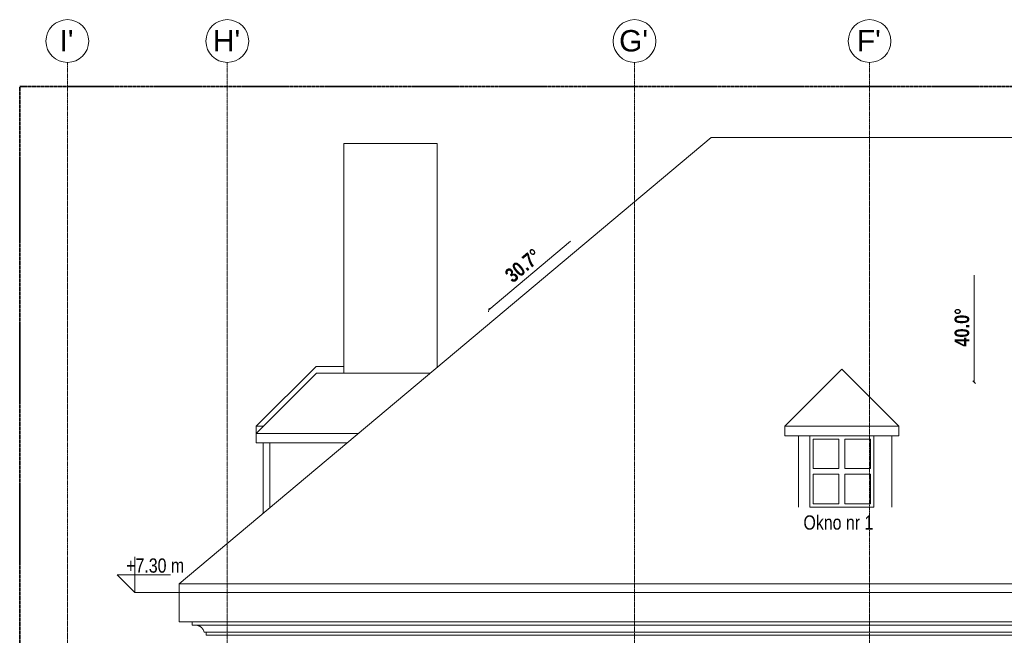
# Model space of a CAD drawing. Header units: millimetres. Extents: x -784 to 360321, y -10607 to 16514.
# Tile 2 of 95: x 2054 to 15873, y 6700 to 15340. Entities that reach past the tile are written whole.
import ezdxf

# ---------------------------------------------------------------- set-up
doc = ezdxf.new("R2010")
doc.units = ezdxf.units.MM
doc.linetypes.add('__FK_przerywana', pattern=[3.2004, 1.6002, -1.6002])
doc.linetypes.add('Linia siatki', pattern=[22.225, 12.7, -3.175, 3.175, -3.175])
for name, color, linetype, lineweight in [('A-DETL-THIN', 7, 'Continuous', 5), ('A-GENM', 7, 'Continuous', 5), ('G-ANNO-DIMS', 7, 'Continuous', 5), ('S-GRID', 7, 'Continuous', 5), ('S-GRID-IDEN', 7, 'Continuous', 5)]:
    doc.layers.add(name, color=color, linetype=linetype, lineweight=lineweight)
for name, color, linetype, lineweight, true_color in [('A-FLOR', 7, 'Continuous', 18, 0x7f7f7f), ('A-GLAZ', 7, 'Continuous', 18, 0x7f7f7f), ('A-ROOF', 7, 'Continuous', 18, 0x7f7f7f), ('A-WALL', 7, 'Continuous', 18, 0x7f7f7f)]:
    doc.layers.add(name, color=color, linetype=linetype, lineweight=lineweight, true_color=true_color)
doc.styles.add('Arial', font='arial.ttf', dxfattribs={"height": 300})
doc.styles.add('Arial_2', font='arial.ttf', dxfattribs={"width": 0.8, "height": 200})
doc.styles.add('Arial_B', font='arialbd.ttf', dxfattribs={"width": 0.8, "height": 206.349206})

# ---------------------------------------------------------------- blocks, each defined once
blk = doc.blocks.new('Aluprof_MB-45_I_Alu_Window-FIX-4-panel_ENG_R-00495 - 1230 x 1484-1595857-Północ')
at = {"layer": 'A-GLAZ'}
for p, q in [((20090, 9041), (20090, 9453)), ((20090, 9453), (20453, 9453)), ((20453, 9453), (20453, 9041)), ((20534, 9453), (20896, 9453)), ((20534, 9041), (20534, 9453)), ((20896, 9453), (20896, 9041)), ((20453, 9041), (20090, 9041)), ((20896, 9041), (20534, 9041)), ((20090, 8960), (20453, 8960)), ((20090, 8547), (20090, 8960)), ((20453, 8960), (20453, 8547)), ((20534, 8960), (20896, 8960)), ((20534, 8547), (20534, 8960)), ((20896, 8960), (20896, 8547)), ((20453, 8547), (20090, 8547)), ((20896, 8547), (20534, 8547))]:
    blk.add_line(p, q, dxfattribs=at)
blk = doc.blocks.new('Modele ogólne 8 - Modele ogólne 8-1841655-Północ')
at = {"layer": 'A-GENM'}
for p, q in [((4473, 6840), (4473, 6890)), ((27459, 6840), (4473, 6840)), ((27629, 6745), (4643, 6745)), ((4673, 6700), (4673, 6745)), ((27659, 6700), (4673, 6700))]:
    blk.add_line(p, q, dxfattribs=at)
blk.add_open_spline([(4643, 6745), (4641, 6755), (4635, 6769), (4624, 6787), (4616, 6797), (4609, 6805), (4604, 6810), (4598, 6815), (4592, 6820), (4585, 6824), (4576, 6830), (4567, 6834), (4557, 6838), (4552, 6840), (4548, 6841), (4548, 6841)], degree=3, knots=[0, 0, 0, 0, 0.1428571, 0.2142857, 0.2857143, 0.3214286, 0.3571429, 0.3928571, 0.4285714, 0.4642857, 0.5, 0.5714286, 0.6071429, 0.6428571, 0.6529321, 0.6529321, 0.6529321, 0.6529321], dxfattribs=at)
blk = doc.blocks.new('Siatka - SOsi_Sybol osi-348494-Północ')
at = {"layer": 'S-GRID-IDEN', "color": 142, "true_color": 0x0080c0}
blk.add_circle((35813, 15040), 300, dxfattribs=at)
blk = doc.blocks.new('Rzędne punktów - Znacznik rzędnej-348474-Północ')
at = {"layer": 'G-ANNO-DIMS'}
for p, q in [((18045, 13688), (18045, 14188)), ((17795, 13938), (18045, 13688)), ((17795, 13938), (18545, 13938))]:
    blk.add_line(p, q, dxfattribs=at)

msp = doc.modelspace()

# ---------------------------------------------------------------- linework, layer by layer
at = {"layer": 'A-DETL-THIN', "color": 6, "linetype": '__FK_przerywana', "lineweight": 35, "true_color": 0xff00ff}
for p, q in [((2054, 14400), (37054, 14400)), ((2054, -1900), (2054, 14400))]:
    msp.add_line(p, q, dxfattribs=at)
at = {"layer": 'A-FLOR'}
for p, q in [((4293, 6890), (4293, 7300)), ((27459, 6890), (4293, 6890))]:
    msp.add_line(p, q, dxfattribs=at)
at = {"layer": 'A-ROOF'}
for p, q in [((11758, 13688), (4293, 7424)), ((21553, 13688), (11758, 13688)), ((4293, 7424), (27689, 7424)), ((4293, 7300), (4293, 7424)), ((27689, 7300), (4293, 7300))]:
    msp.add_line(p, q, dxfattribs=at)
at = {"layer": 'A-ROOF', "color": 7, "lineweight": 5}
for p, q in [((6213, 10474), (5373, 9634)), ((6218, 10379), (5373, 9534)), ((6603, 10474), (6213, 10474)), ((7815, 10379), (6218, 10379)), ((7929, 10474), (7913, 10474)), ((12793, 9634), (13593, 10434)), ((13593, 10434), (14393, 9634)), ((5373, 9400), (5373, 9634)), ((5373, 9634), (5473, 9634)), ((12793, 9500), (12793, 9634)), ((12793, 9634), (14393, 9634)), ((14393, 9634), (14393, 9500)), ((5373, 9534), (6808, 9534)), ((6648, 9400), (5373, 9400)), ((14393, 9500), (12793, 9500))]:
    msp.add_line(p, q, dxfattribs=at)
at = {"layer": 'A-WALL'}
for p, q in [((6603, 10379), (6603, 13600)), ((6603, 13600), (7913, 13600)), ((7913, 13600), (7913, 10462)), ((5473, 8414), (5473, 9400)), ((5563, 9400), (5563, 8490)), ((12983, 9500), (12983, 8498)), ((13143, 8500), (13143, 9500)), ((14043, 9500), (14043, 8500)), ((14293, 8498), (14293, 9500)), ((14043, 8500), (13143, 8500))]:
    msp.add_line(p, q, dxfattribs=at)
at = {"layer": 'G-ANNO-DIMS'}
for p, q in [((9787, 12230), (8638, 11266)), ((15450, 11753), (15450, 10253)), ((8638, 11266), (8636, 11238)), ((8638, 11266), (8641, 11293)), ((15450, 10253), (15430, 10273)), ((15450, 10253), (15469, 10233))]:
    msp.add_line(p, q, dxfattribs=at)
at = {"layer": 'G-ANNO-DIMS', "color": 1, "true_color": 0xff0000}
msp.add_line((4293, 7300), (3670, 7300), dxfattribs=at)
at = {"layer": 'S-GRID', "linetype": 'Linia siatki'}
for p, q in [((2723, -3995), (2723, 14740)), ((4968, -3995), (4968, 14740)), ((10683, -3995), (10683, 14740)), ((13983, -3995), (13983, 14740))]:
    msp.add_line(p, q, dxfattribs=at)

# ---------------------------------------------------------------- block references
at = {"layer": 'A-GENM'}
msp.add_blockref('Modele ogólne 8 - Modele ogólne 8-1841655-Północ', (0, 0), dxfattribs=at)
at = {"layer": 'A-GLAZ'}
msp.add_blockref('Aluprof_MB-45_I_Alu_Window-FIX-4-panel_ENG_R-00495 - 1230 x 1484-1595857-Północ', (-6900, 0), dxfattribs=at)
at = {"layer": 'G-ANNO-DIMS'}
msp.add_blockref('Rzędne punktów - Znacznik rzędnej-348474-Północ', (-14375, -6388), dxfattribs=at)
at = {"layer": 'S-GRID-IDEN', "color": 142, "true_color": 0x0080c0}
for p in [(-33090, 0), (-30845, 0), (-25130, 0), (-21830, 0)]:
    msp.add_blockref('Siatka - SOsi_Sybol osi-348494-Północ', p, dxfattribs=at)

# ---------------------------------------------------------------- texts
at = {"layer": 'G-ANNO-DIMS', "char_height": 206.3, "width": 607.23, "attachment_point": 1, "line_spacing_factor": 0.941778, "style": 'Arial_B'}
for s, insert, rotation in [('30.7°', (8843, 11795), 40), ('40.0°', (15175, 10750), 90)]:
    msp.add_mtext(s, dxfattribs=dict(at, insert=insert, rotation=rotation))
at = {"layer": 'G-ANNO-DIMS', "color": 1, "true_color": 0xff0000, "char_height": 200, "attachment_point": 1, "line_spacing_factor": 0.941778, "style": 'Arial_2'}
for s, insert, width in [('Okno nr 1', (13054, 8383), 1109.18), ('+7.30 m', (3549, 7779), 962.27)]:
    msp.add_mtext(s, dxfattribs=dict(at, insert=insert, width=width))
at = {"layer": 'S-GRID-IDEN', "color": 142, "true_color": 0x0080c0, "char_height": 300, "attachment_point": 1, "style": 'Arial'}
for s, insert, width in [("I'", (2613, 15194), 240.51), ("H'", (4766, 15194), 464.98), ("G'", (10467, 15194), 497.05), ("F'", (13804, 15194), 408.86)]:
    msp.add_mtext(s, dxfattribs=dict(at, insert=insert, width=width))

doc.saveas('drawing.dxf')
